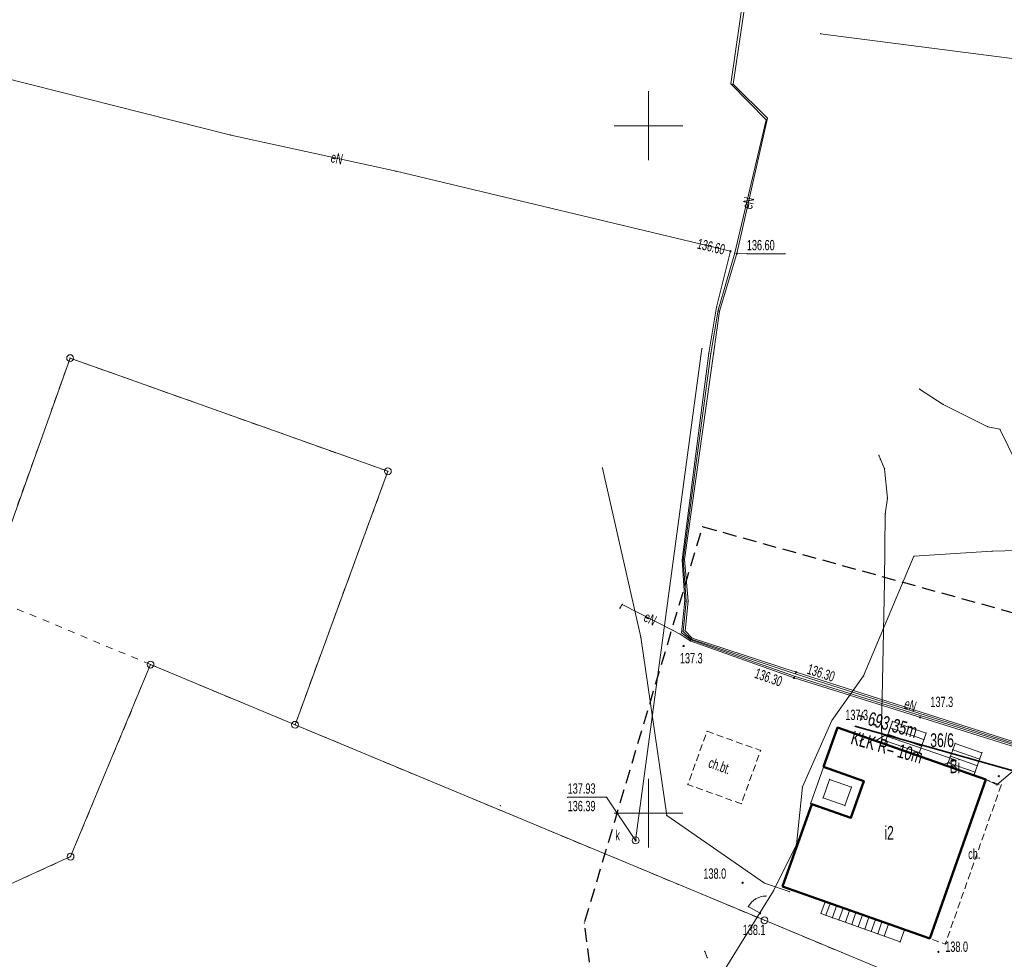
# Model space of a CAD drawing. Extents: x 6456700 to 6518119, y 5963420 to 5980059.
# Tile 95 of 256: x 6512073 to 6512145, y 5964488 to 5964557. Entities that reach past the tile are written whole.
import ezdxf
from ezdxf.enums import TextEntityAlignment as Align

# ---------------------------------------------------------------- set-up
doc = ezdxf.new("R2010")
doc.units = 0
doc.header["$MEASUREMENT"] = 0
for name, pattern in [('L_0_03', [1, 0.5, -0.5]), ('L_0_04', [1.5, 1, -0.5]), ('L_0_5A', [0.75, 0.5, -0.25])]:
    doc.linetypes.add(name, pattern=pattern)
doc.layers.get('0').update_dxf_attribs({"color": 2, "linetype": 'CONTINUOUS', "lineweight": 5})
for name, color, linetype, lineweight in [('18mm Kreska ciągła', 7, 'CONTINUOUS', 18), ('202_punkt_graniczny', 7, 'CONTINUOUS', 18), ('210_oznaczenie_konturu_uzytku_gruntowego', 96, 'CONTINUOUS', 18), ('211_numer_dzialki_ewidencyjnej', 7, 'CONTINUOUS', 18), ('218_kontur_uzytku_gruntowego', 96, 'L_0_03', 18), ('219_dzialka_ewidencyjna', 7, 'CONTINUOUS', 18), ('312_budynek_ewidencyjny', 7, 'CONTINUOUS', 18), ('312_oznaczenie_budynku_ewidencyjnego_Atr117', 7, 'CONTINUOUS', 18), ('352_schody', 7, 'CONTINUOUS', 18), ('35mm Ciągła', 7, 'CONTINUOUS', 35), ('9mm Kreska ciągła', 252, 'CONTINUOUS', 9), ('chodnik', 7, 'CONTINUOUS', 18), ('chodnik_Atr17', 7, 'CONTINUOUS', 18), ('furtka', 7, 'CONTINUOUS', 18), ('latarnia', 7, 'CONTINUOUS', 18), ('ogrodzenie_trwale', 7, 'CONTINUOUS', 18), ('pikieta_naturalna', 7, 'CONTINUOUS', 18), ('pikieta_naturalna_Atr2', 7, 'CONTINUOUS', 18), ('przewod_elektroenergetyczny_podziemny', 7, 'CONTINUOUS', 18), ('przewod_elektroenergetyczny_podziemny_Atr1', 7, 'CONTINUOUS', 18), ('przewod_kanalizacyjny', 7, 'CONTINUOUS', 18), ('przewod_telekomunikacyjny_napowietrzny', 7, 'CONTINUOUS', 18), ('przewod_wodociagowy', 7, 'CONTINUOUS', 18), ('rzedna', 7, 'CONTINUOUS', 18), ('rzedna_Atr2', 7, 'CONTINUOUS', 18), ('rzedna_Atr3', 7, 'CONTINUOUS', 18), ('siatka_krzyrzy', 7, 'CONTINUOUS', 18), ('studnia_kanalizacyjna', 7, 'CONTINUOUS', 18), ('studnia_kanalizacyjna_Atr17', 7, 'CONTINUOUS', 18), ('weranda_lub_ganek', 7, 'CONTINUOUS', 18), ('Zakres', 7, 'CONTINUOUS', 18)]:
    doc.layers.add(name, color=color, linetype=linetype, lineweight=lineweight)
doc.styles.get("Standard").update_dxf_attribs({"font": 'txt', "width": 0.75})
doc.styles.add('Znaczniki', font='GOTHIC.TTF', dxfattribs={"width": 0.7})

# ---------------------------------------------------------------- blocks, each defined once
blk = doc.blocks.new('mdcp_nowa')
at = {"layer": 'pikieta_naturalna', "linetype": 'Continuous', "lineweight": 18, "true_color": 0x000000}
for points in [[(6494852.56, 5980962.105, 1), (6494852.56, 5980962.195, 1)], [(6494869.77, 5980956.915, 1), (6494869.77, 5980957.005, 1)], [(6494866.42, 5980956.385, 1), (6494866.42, 5980956.475, 1)], [(6494875.48, 5980952.635, 1), (6494875.48, 5980952.725, 1)], [(6494856.85, 5980944.885, 1), (6494856.85, 5980944.975, 1)], [(6494858.12, 5980942.665, 1), (6494858.12, 5980942.755, 1)], [(6494871.09, 5980939.855, 1), (6494871.09, 5980939.945, 1)]]:
    blk.add_hatch(color=18, dxfattribs=at).paths.add_polyline_path(points)
at = {"layer": 'rzedna', "linetype": 'Continuous', "lineweight": 18, "true_color": 0xff0000}
for points in [[(6494855.97, 5980990.825, 1), (6494855.97, 5980990.915, 1)], [(6494856.42, 5980990.655, 1), (6494856.42, 5980990.745, 1)], [(6494860.59, 5980959.785, 1), (6494860.59, 5980959.875, 1)], [(6494860.75, 5980960.195, 1), (6494860.75, 5980960.285, 1)]]:
    blk.add_hatch(color=1, dxfattribs=at).paths.add_polyline_path(points)
at = {"layer": 'rzedna', "linetype": 'Continuous', "lineweight": 18, "true_color": 0x000000}
blk.add_hatch(color=18, dxfattribs=at).paths.add_polyline_path([(6494849.07, 5980947.965, 1), (6494849.07, 5980948.055, 1)])
at = {"layer": '202_punkt_graniczny', "color": 7, "linetype": 'Continuous', "lineweight": 18}
for centre in [(6494807.94, 5980983.09), (6494831.05, 5980974.86), (6494813.79, 5980960.8), (6494824.3, 5980956.42), (6494807.97, 5980946.83), (6494858.44, 5980942.2)]:
    blk.add_circle(centre, 0.25, dxfattribs=at)
at = {"layer": '202_punkt_graniczny'}
for p in [(6494807.94, 5980983.09), (6494831.05, 5980974.86), (6494813.79, 5980960.8), (6494824.3, 5980956.42), (6494807.97, 5980946.83), (6494858.44, 5980942.2)]:
    blk.add_point(p, dxfattribs=at)
at = {"layer": '218_kontur_uzytku_gruntowego', "lineweight": 18, "flags": 128}
for points in [[(6494801.77, 5980965.81), (6494807.94, 5980983.09)], [(6494807.94, 5980983.09), (6494831.05, 5980974.86)], [(6494831.05, 5980974.86), (6494824.3, 5980956.42)], [(6494813.79, 5980960.8), (6494801.77, 5980965.81)], [(6494807.97, 5980946.83), (6494813.79, 5980960.8)], [(6494824.3, 5980956.42), (6494813.79, 5980960.8)], [(6494824.3, 5980956.42), (6494858.44, 5980942.2)], [(6494775.61, 5980932.03), (6494807.97, 5980946.83)], [(6494858.44, 5980942.2), (6494883.82, 5980931.62)]]:
    blk.add_lwpolyline(points, dxfattribs=at)
at = {"layer": '218_kontur_uzytku_gruntowego'}
for p in [(6494807.94, 5980983.09), (6494807.94, 5980983.09), (6494831.05, 5980974.86), (6494831.05, 5980974.86), (6494813.79, 5980960.8), (6494813.79, 5980960.8), (6494813.79, 5980960.8), (6494813.79, 5980960.8), (6494824.3, 5980956.42), (6494824.3, 5980956.42), (6494824.3, 5980956.42), (6494824.3, 5980956.42), (6494807.97, 5980946.83), (6494807.97, 5980946.83), (6494807.97, 5980946.83), (6494807.97, 5980946.83), (6494858.44, 5980942.2), (6494858.44, 5980942.2), (6494858.44, 5980942.2), (6494858.44, 5980942.2)]:
    blk.add_point(p, dxfattribs=at)
at = {"layer": '219_dzialka_ewidencyjna', "color": 3, "linetype": 'Continuous', "lineweight": 18, "flags": 128}
for points in [[(6494807.94, 5980983.09), (6494801.77, 5980965.81)], [(6494807.94, 5980983.09), (6494831.05, 5980974.86)], [(6494831.05, 5980974.86), (6494824.3, 5980956.42)], [(6494807.97, 5980946.83), (6494813.79, 5980960.8)], [(6494824.3, 5980956.42), (6494813.79, 5980960.8)], [(6494824.3, 5980956.42), (6494858.44, 5980942.2)], [(6494775.61, 5980932.03), (6494807.97, 5980946.83)], [(6494883.82, 5980931.62), (6494858.44, 5980942.2)]]:
    blk.add_lwpolyline(points, dxfattribs=at)
at = {"layer": '219_dzialka_ewidencyjna', "color": 3}
for p in [(6494807.94, 5980983.09), (6494807.94, 5980983.09), (6494831.05, 5980974.86), (6494831.05, 5980974.86), (6494813.79, 5980960.8), (6494813.79, 5980960.8), (6494824.3, 5980956.42), (6494824.3, 5980956.42), (6494824.3, 5980956.42), (6494807.97, 5980946.83), (6494807.97, 5980946.83), (6494858.44, 5980942.2), (6494858.44, 5980942.2)]:
    blk.add_point(p, dxfattribs=at)
at = {"layer": '312_budynek_ewidencyjny', "color": 7, "linetype": 'Continuous', "lineweight": 50, "flags": 128}
for points in [[(6494862.74, 5980953.35), (6494863.76, 5980956.23)], [(6494863.76, 5980956.23), (6494874.54, 5980952.44)], [(6494865.67, 5980952.32), (6494862.74, 5980953.35)], [(6494864.73, 5980949.65), (6494865.67, 5980952.32)], [(6494874.54, 5980952.44), (6494870.47, 5980940.88)], [(6494859.76, 5980944.65), (6494861.88, 5980950.65)], [(6494861.88, 5980950.65), (6494864.73, 5980949.65)], [(6494870.47, 5980940.88), (6494859.76, 5980944.65)]]:
    blk.add_lwpolyline(points, dxfattribs=at)
at = {"layer": '312_budynek_ewidencyjny'}
for p in [(6494863.76, 5980956.23), (6494863.76, 5980956.23), (6494862.74, 5980953.35), (6494862.74, 5980953.35), (6494865.67, 5980952.32), (6494865.67, 5980952.32), (6494874.54, 5980952.44), (6494874.54, 5980952.44), (6494861.88, 5980950.65), (6494861.88, 5980950.65), (6494864.73, 5980949.65), (6494864.73, 5980949.65), (6494859.76, 5980944.65), (6494859.76, 5980944.65), (6494870.47, 5980940.88), (6494870.47, 5980940.88)]:
    blk.add_point(p, dxfattribs=at)
at = {"layer": '352_schody', "color": 7, "linetype": 'Continuous', "lineweight": 18, "flags": 128}
for points in [[(6494867.17, 5980955.02), (6494867.75, 5980956.67), (6494870.2, 5980955.81), (6494869.62, 5980954.16)], [(6494871.71, 5980953.42), (6494872.3, 5980955.07), (6494874.26, 5980954.38), (6494873.68, 5980952.73)], [(6494862.86, 5980943.54), (6494868.63, 5980941.51), (6494868.31, 5980940.63), (6494862.55, 5980942.7)]]:
    blk.add_lwpolyline(points, close=True, dxfattribs=at)
for points in [[(6494870.035, 5980955.339), (6494867.585, 5980956.2)], [(6494869.869, 5980954.868), (6494867.419, 5980955.729)], [(6494869.703, 5980954.396), (6494867.253, 5980955.257)], [(6494873.929, 5980953.438), (6494871.963, 5980954.128)], [(6494874.095, 5980953.909), (6494872.132, 5980954.599)], [(6494873.763, 5980952.966), (6494871.795, 5980953.658)], [(6494862.913, 5980942.569), (6494863.21, 5980943.417)], [(6494863.384, 5980942.4), (6494863.682, 5980943.251)], [(6494863.855, 5980942.231), (6494864.154, 5980943.085)], [(6494864.325, 5980942.062), (6494864.625, 5980942.919)], [(6494864.796, 5980941.893), (6494865.097, 5980942.753)], [(6494865.266, 5980941.724), (6494865.569, 5980942.587)], [(6494865.737, 5980941.555), (6494866.04, 5980942.421)], [(6494866.207, 5980941.386), (6494866.512, 5980942.255)], [(6494866.678, 5980941.217), (6494866.984, 5980942.089)], [(6494867.148, 5980941.047), (6494867.455, 5980941.923)]]:
    blk.add_lwpolyline(points, dxfattribs=at)
at = {"layer": '352_schody'}
for p in [(6494867.585, 5980956.2), (6494867.75, 5980956.67), (6494867.75, 5980956.67), (6494867.419, 5980955.729), (6494870.2, 5980955.81), (6494870.2, 5980955.81), (6494867.17, 5980955.02), (6494867.17, 5980955.02), (6494867.253, 5980955.257), (6494869.869, 5980954.868), (6494870.035, 5980955.339), (6494872.3, 5980955.07), (6494872.3, 5980955.07), (6494869.62, 5980954.16), (6494869.62, 5980954.16), (6494869.703, 5980954.396), (6494871.963, 5980954.128), (6494872.132, 5980954.599), (6494874.26, 5980954.38), (6494874.26, 5980954.38), (6494871.71, 5980953.42), (6494871.71, 5980953.42), (6494871.795, 5980953.658), (6494873.929, 5980953.438), (6494874.095, 5980953.909), (6494873.68, 5980952.73), (6494873.68, 5980952.73), (6494873.763, 5980952.966), (6494862.86, 5980943.54), (6494862.86, 5980943.54), (6494863.21, 5980943.417), (6494862.55, 5980942.7), (6494862.55, 5980942.7), (6494862.913, 5980942.569), (6494863.682, 5980943.251), (6494864.154, 5980943.085), (6494864.625, 5980942.919), (6494865.097, 5980942.753), (6494865.569, 5980942.587), (6494863.384, 5980942.4), (6494863.855, 5980942.231), (6494864.325, 5980942.062), (6494864.796, 5980941.893), (6494866.04, 5980942.421), (6494866.512, 5980942.255), (6494866.984, 5980942.089), (6494867.455, 5980941.923), (6494865.266, 5980941.724), (6494865.737, 5980941.555), (6494866.207, 5980941.386), (6494866.678, 5980941.217), (6494868.63, 5980941.51), (6494868.63, 5980941.51), (6494867.148, 5980941.047), (6494868.31, 5980940.63), (6494868.31, 5980940.63)]:
    blk.add_point(p, dxfattribs=at)
at = {"layer": 'chodnik', "color": 7, "linetype": 'L_0_5A', "lineweight": 18, "flags": 128}
for points in [[(6494854.26, 5980955.95), (6494858.16, 5980954.55), (6494856.76, 5980950.67), (6494852.87, 5980952.07)], [(6494875.66, 5980952.03), (6494871.59, 5980940.47), (6494870.46, 5980940.87), (6494874.53, 5980952.43)]]:
    blk.add_lwpolyline(points, close=True, dxfattribs=at)
at = {"layer": 'chodnik'}
for p in [(6494854.26, 5980955.95), (6494858.16, 5980954.55), (6494852.87, 5980952.07), (6494874.53, 5980952.43), (6494875.66, 5980952.03), (6494856.76, 5980950.67), (6494870.46, 5980940.87), (6494871.59, 5980940.47)]:
    blk.add_point(p, dxfattribs=at)
at = {"layer": 'furtka', "color": 7, "linetype": 'Continuous', "lineweight": 18, "flags": 128}
blk.add_lwpolyline([(6494857.26, 5980943.19), (6494858.12, 5980942.71)], dxfattribs=at)
at = {"layer": 'furtka', "color": 7, "linetype": 'Continuous', "lineweight": 18}
blk.add_arc((6494858.57, 5980942.46), 1.5, 90.832, 150.832, dxfattribs=at)
at = {"layer": 'furtka'}
for p in [(6494857.801, 5980943.748), (6494858.548, 5980943.96), (6494857.26, 5980943.191), (6494857.26, 5980943.19), (6494858.12, 5980942.71)]:
    blk.add_point(p, dxfattribs=at)
at = {"layer": 'latarnia', "color": 7, "linetype": 'Continuous', "lineweight": 13, "flags": 128}
blk.add_lwpolyline([(6494854.282, 5980939.476), (6494854.098, 5980939.94)], dxfattribs=at)
at = {"layer": 'latarnia'}
for p in [(6494854.098, 5980939.94), (6494854.282, 5980939.476)]:
    blk.add_point(p, dxfattribs=at)
at = {"layer": 'ogrodzenie_trwale'}
for p in [(6494839.23, 5980950.53), (6494857.26, 5980943.19), (6494858.12, 5980942.71)]:
    blk.add_point(p, dxfattribs=at)
at = {"layer": 'pikieta_naturalna', "color": 7, "linetype": 'Continuous', "lineweight": 18}
for centre in [(6494852.56, 5980962.15), (6494869.77, 5980956.96), (6494866.42, 5980956.43), (6494875.48, 5980952.68), (6494856.85, 5980944.93), (6494858.12, 5980942.71), (6494871.09, 5980939.9)]:
    blk.add_circle(centre, 0.045, dxfattribs=at)
at = {"layer": 'pikieta_naturalna'}
for p in [(6494852.56, 5980962.15), (6494869.77, 5980956.96), (6494866.42, 5980956.43), (6494875.48, 5980952.68), (6494856.85, 5980944.93), (6494858.12, 5980942.71), (6494871.09, 5980939.9)]:
    blk.add_point(p, dxfattribs=at)
at = {"layer": 'przewod_elektroenergetyczny_podziemny', "color": 1, "linetype": 'Continuous', "lineweight": 18, "flags": 128}
for points in [[(6494908.43, 5980970.52), (6494908.34, 5980970.23), (6494906.45, 5980969.75), (6494903.42, 5980957.19), (6494903.25, 5980953.38), (6494890.86, 5980952.03), (6494890.39, 5980952.09), (6494887.59, 5980952.84), (6494886.06, 5980952.15), (6494860.75, 5980960.24), (6494853.18, 5980962.73), (6494852.67, 5980963.26), (6494852.89, 5980965.41), (6494852.62, 5980968.44), (6494854.74, 5980983.41), (6494855.16, 5980986.5), (6494856.42, 5980990.7), (6494858.65, 5981000.54), (6494856.16, 5981003.01), (6494859.8, 5981027.57)], [(6494908.43, 5980970.52), (6494908.34, 5980970.23), (6494906.59, 5980969.74), (6494903.49, 5980957.22), (6494903.31, 5980953.3), (6494890.87, 5980951.95), (6494890.36, 5980951.98), (6494887.63, 5980952.77), (6494886.05, 5980952.05), (6494860.68, 5980960.13), (6494853.12, 5980962.65), (6494852.52, 5980963.21), (6494852.74, 5980965.4), (6494852.54, 5980968.4), (6494854.54, 5980983.43), (6494855.08, 5980986.57), (6494856.28, 5980990.75), (6494858.56, 5981000.43), (6494856, 5981003.05), (6494859.53, 5981027.59)], [(6494908.34, 5980970.23), (6494906.72, 5980969.66), (6494903.63, 5980957.19), (6494903.35, 5980953.2), (6494890.86, 5980951.87), (6494890.39, 5980951.9), (6494887.65, 5980952.72), (6494886.1, 5980951.98), (6494860.62, 5980959.95), (6494853.08, 5980962.59), (6494852.41, 5980963.12), (6494852.64, 5980965.43), (6494852.46, 5980968.42), (6494854.39, 5980983.46), (6494854.96, 5980986.81), (6494855.97, 5980990.87), (6494831.65, 5980996.68), (6494819.62, 5980999.32), (6494800.81, 5981004.06), (6494784.8, 5981007.33), (6494784.14, 5981005.39), (6494784.29, 5981004.95)], [(6494869.72, 5980980.84), (6494871.45, 5980979.72), (6494874.68, 5980978.1), (6494875.57, 5980977.92), (6494876.77, 5980975.46), (6494877.64, 5980973.98), (6494878.84, 5980972.97), (6494880.81, 5980971.75), (6494880.99, 5980971.59), (6494882.06, 5980970.7), (6494882.81, 5980970.74), (6494883.53, 5980970.25), (6494881.62, 5980966.8), (6494879.1, 5980957.13), (6494879.27, 5980956.79)], [(6494866.98, 5980955.09), (6494866.95, 5980956.75), (6494867, 5980958.4), (6494867.16, 5980966.81), (6494867.23, 5980971.74), (6494867.38, 5980972.91), (6494867.18, 5980975.04), (6494866.88, 5980975.73), (6494866.76, 5980976.01)], [(6494847.93, 5980964.9), (6494848.1, 5980965.18), (6494851.79, 5980963.28), (6494852.31, 5980963.02), (6494853.04, 5980962.52), (6494860.59, 5980959.83), (6494886.12, 5980951.83), (6494887.67, 5980952.63), (6494890.27, 5980951.84), (6494890.8, 5980951.76), (6494903.4, 5980953.09), (6494903.77, 5980957.24), (6494906.86, 5980969.62), (6494908.34, 5980970.23), (6494908.43, 5980970.52)], [(6494879.64, 5980956.54), (6494879.27, 5980956.79), (6494881.89, 5980966.66), (6494883.06, 5980968.89), (6494881.97, 5980969.29), (6494876.86, 5980969.09), (6494874.98, 5980969.04), (6494869.31, 5980968.68), (6494865.65, 5980959.97), (6494863.35, 5980956.74), (6494861.2, 5980951.9), (6494860.76, 5980947.71)], [(6494871.44, 5980953.52), (6494872.38, 5980953.84), (6494867.17, 5980955.63), (6494866.51, 5980955.25)], [(6494878.74, 5980954.93), (6494875.35, 5980952.05), (6494874.54, 5980952.44)], [(6494861.46, 5980949.48), (6494860.76, 5980947.71), (6494859.11, 5980944.35), (6494853.01, 5980934.51), (6494846.95, 5980924.96), (6494846.14, 5980923.7), (6494841.98, 5980918.27), (6494836.57, 5980912.39), (6494831.78, 5980907.77), (6494830.05, 5980905.67), (6494828.22, 5980903.37), (6494826.79, 5980900.8), (6494820.4, 5980888.66), (6494816.9, 5980886.47)]]:
    blk.add_lwpolyline(points, dxfattribs=at)
at = {"layer": 'przewod_elektroenergetyczny_podziemny'}
for p in [(6494856, 5981003.05), (6494856.16, 5981003.01), (6494858.56, 5981000.43), (6494858.65, 5981000.54), (6494819.62, 5980999.32), (6494831.65, 5980996.68), (6494855.97, 5980990.87), (6494856.28, 5980990.75), (6494856.42, 5980990.7), (6494854.96, 5980986.81), (6494855.08, 5980986.57), (6494855.16, 5980986.5), (6494854.39, 5980983.46), (6494854.54, 5980983.43), (6494854.74, 5980983.41), (6494869.72, 5980980.84), (6494871.45, 5980979.72), (6494874.68, 5980978.1), (6494875.57, 5980977.92), (6494866.76, 5980976.01), (6494866.88, 5980975.73), (6494867.18, 5980975.04), (6494867.38, 5980972.91), (6494867.23, 5980971.74), (6494852.46, 5980968.42), (6494852.54, 5980968.4), (6494852.62, 5980968.44), (6494869.31, 5980968.68), (6494874.98, 5980969.04), (6494867.16, 5980966.81), (6494847.93, 5980964.9), (6494848.1, 5980965.18), (6494852.64, 5980965.43), (6494852.74, 5980965.4), (6494852.89, 5980965.41), (6494851.79, 5980963.28), (6494852.31, 5980963.02), (6494852.41, 5980963.12), (6494852.52, 5980963.21), (6494852.67, 5980963.26), (6494853.12, 5980962.65), (6494853.18, 5980962.73), (6494853.04, 5980962.52), (6494853.08, 5980962.59), (6494860.59, 5980959.83), (6494860.62, 5980959.95), (6494860.68, 5980960.13), (6494860.75, 5980960.24), (6494865.65, 5980959.97), (6494867, 5980958.4), (6494863.35, 5980956.74), (6494866.95, 5980956.75), (6494867.17, 5980955.63), (6494866.51, 5980955.25), (6494866.98, 5980955.09), (6494871.44, 5980953.52), (6494872.38, 5980953.84), (6494861.2, 5980951.9), (6494874.54, 5980952.44), (6494875.35, 5980952.05), (6494861.46, 5980949.48), (6494860.76, 5980947.71), (6494860.76, 5980947.71), (6494859.11, 5980944.35)]:
    blk.add_point(p, dxfattribs=at)
at = {"layer": 'przewod_kanalizacyjny', "color": 34, "linetype": 'Continuous', "lineweight": 18, "flags": 128}
blk.add_lwpolyline([(6494849.07, 5980948.01), (6494853.89, 5980983.79)], dxfattribs=at)
at = {"layer": 'przewod_kanalizacyjny'}
for p in [(6494853.89, 5980983.79), (6494849.07, 5980948.01)]:
    blk.add_point(p, dxfattribs=at)
at = {"layer": 'przewod_telekomunikacyjny_napowietrzny', "color": 30, "linetype": 'Continuous', "lineweight": 18, "flags": 128}
blk.add_lwpolyline([(6494862.52, 5981006.69), (6494881.9, 5981004.19)], dxfattribs=at)
at = {"layer": 'przewod_telekomunikacyjny_napowietrzny', "color": 30}
blk.add_point((6494862.52, 5981006.69), dxfattribs=at)
at = {"layer": 'przewod_telekomunikacyjny_napowietrzny'}
blk.add_point((6494862.52, 5981006.69), dxfattribs=at)
at = {"layer": 'przewod_wodociagowy', "color": 5, "linetype": 'Continuous', "lineweight": 18, "flags": 128}
blk.add_lwpolyline([(6494860.24, 5980944.29), (6494858.44, 5980944.9), (6494851.34, 5980949.83), (6494849.44, 5980962.79), (6494846.65, 5980975.09)], dxfattribs=at)
at = {"layer": 'przewod_wodociagowy'}
for p in [(6494846.65, 5980975.09), (6494849.44, 5980962.79), (6494851.34, 5980949.83), (6494858.44, 5980944.9), (6494860.24, 5980944.29)]:
    blk.add_point(p, dxfattribs=at)
at = {"layer": 'rzedna', "color": 1, "linetype": 'Continuous', "lineweight": 18}
for centre in [(6494855.97, 5980990.87), (6494856.42, 5980990.7), (6494860.59, 5980959.83), (6494860.75, 5980960.24)]:
    blk.add_circle(centre, 0.045, dxfattribs=at)
at = {"layer": 'rzedna', "color": 7, "linetype": 'Continuous', "lineweight": 18}
blk.add_circle((6494849.07, 5980948.01), 0.045, dxfattribs=at)
at = {"layer": 'rzedna'}
for p in [(6494855.97, 5980990.87), (6494856.42, 5980990.7), (6494860.59, 5980959.83), (6494860.75, 5980960.24), (6494849.07, 5980948.01), (6494849.07, 5980948.01)]:
    blk.add_point(p, dxfattribs=at)
at = {"layer": 'rzedna_Atr2', "color": 7, "linetype": 'Continuous', "lineweight": 18, "flags": 128}
for points in [[(6494856.42, 5980990.7), (6494857.16, 5980990.68), (6494859.945, 5980990.68)], [(6494849.07, 5980948.01), (6494846.95, 5980951.15), (6494844.128, 5980951.15)]]:
    blk.add_lwpolyline(points, dxfattribs=at)
at = {"layer": 'rzedna_Atr2'}
for p in [(6494856.42, 5980990.7), (6494857.16, 5980990.68), (6494859.945, 5980990.68), (6494844.128, 5980951.15), (6494844.128, 5980951.15), (6494846.95, 5980951.15), (6494846.95, 5980951.15), (6494849.07, 5980948.01), (6494849.07, 5980948.01)]:
    blk.add_point(p, dxfattribs=at)
at = {"layer": 'siatka_krzyrzy', "linetype": 'Continuous', "lineweight": 18, "flags": 128}
for points in [[(6494850, 5980997.5), (6494850, 5981002.5)], [(6494847.5, 5981000), (6494852.5, 5981000)], [(6494850, 5980947.5), (6494850, 5980952.5)], [(6494847.5, 5980950), (6494852.5, 5980950)]]:
    blk.add_lwpolyline(points, dxfattribs=at)
at = {"layer": 'studnia_kanalizacyjna', "color": 34, "linetype": 'Continuous', "lineweight": 13}
blk.add_circle((6494849.07, 5980948.01), 0.25, dxfattribs=at)
at = {"layer": 'studnia_kanalizacyjna'}
blk.add_point((6494849.07, 5980948.01), dxfattribs=at)
at = {"layer": 'weranda_lub_ganek', "color": 7, "linetype": 'Continuous', "lineweight": 18, "flags": 128}
for points in [[(6494862.74, 5980953.34), (6494865.67, 5980952.32), (6494864.72, 5980949.64), (6494861.8, 5980950.67)], [(6494863.172, 5980952.442), (6494864.763, 5980951.885), (6494864.289, 5980950.541), (6494862.701, 5980951.102)]]:
    blk.add_lwpolyline(points, close=True, dxfattribs=at)
at = {"layer": 'weranda_lub_ganek'}
for p in [(6494862.74, 5980953.34), (6494863.172, 5980952.442), (6494864.763, 5980951.885), (6494865.67, 5980952.32), (6494861.8, 5980950.67), (6494862.701, 5980951.102), (6494864.289, 5980950.541), (6494864.72, 5980949.64)]:
    blk.add_point(p, dxfattribs=at)
at = {"layer": 'Zakres', "linetype": 'L_0_04', "lineweight": 25, "flags": 128}
blk.add_lwpolyline([(6495113.77, 5985050.22), (6495121.12, 5984877.07), (6495125.76, 5984757.87), (6495129.89, 5984649.81), (6495141.08, 5984611.3), (6495145.77, 5984544.53), (6495147.36, 5984487.27), (6495157.22, 5984392.07), (6495162.95, 5984387.45), (6495180.24, 5984384.16), (6495229.5, 5984386.61), (6495251.65, 5984373.41), (6495258.77, 5984357.12), (6495255.44, 5984330.44), (6495250.77, 5984304.39), (6495252.21, 5984282.78), (6495255.46, 5984256.45), (6495254.94, 5984238.25), (6495266.4, 5984211), (6495277.24, 5984182.33), (6495294.2, 5984133.19), (6495300.94, 5984095.37), (6495313.24, 5984037.69), (6495317.44, 5983978.18), (6495300.35, 5983922.18), (6495282.35, 5983883.38), (6495266.21, 5983862.23), (6495242.03, 5983839.67), (6495211.11, 5983816.86), (6495158.26, 5983772.66), (6495130.6, 5983651.16), (6495116.31, 5983543.43), (6495129.51, 5983346.73), (6495134.58, 5983264.71), (6495139.64, 5983186.97), (6495193.25, 5983077.94), (6495199.2, 5983041.97), (6495206.23, 5983026), (6495208.96, 5983004.88), (6495202.27, 5982979.48), (6495202.42, 5982950.13), (6495209.35, 5982897.38), (6495215.97, 5982850.34), (6495228.6, 5982809.97), (6495226.85, 5982778.82), (6495225.04, 5982750.56), (6495220.26, 5982723.37), (6495226.54, 5982679.97), (6495206.06, 5982669.48), (6495192.68, 5982657.71), (6495184.57, 5982648.65), (6495174.78, 5982624.58), (6495164.23, 5982604.61), (6495150.7, 5982588.3), (6495137.69, 5982582.43), (6495118.26, 5982573.75), (6495100.35, 5982558.42), (6495090.36, 5982544.99), (6495075.87, 5982519.06), (6495060.83, 5982499.68), (6495049.41, 5982485.49), (6495035.07, 5982459.7), (6495006.7, 5982406.64), (6494980.89, 5982351.84), (6494944.35, 5982293.29), (6494925.72, 5982250.11), (6494905.2, 5982190.37), (6494898.43, 5982153.5), (6494879.51, 5982063.89), (6494864.14, 5981992.66), (6494816.93, 5981768.61), (6494777.79, 5981577.7), (6494739.84, 5981394.72), (6494718.65, 5981297.89), (6494716.45, 5981237.31), (6494738.62, 5981208.21), (6494776.48, 5981173.06), (6494817.16, 5981137.44), (6494847.63, 5981109.8), (6494877.39, 5981077.08), (6494912.75, 5981030.55), (6494916.06, 5981014.71), (6494903.86, 5980957.01), (6494916.13, 5980953.51), (6494892.32, 5980927.59), (6494850.7, 5980858.8), (6494806.81, 5980779.89), (6494785.1, 5980753.49), (6494715.22, 5980723.29), (6494679.96, 5980686.78), (6494651.35, 5980651.29), (6494549.14, 5980683.24), (6494511.84, 5980659.66), (6494443.61, 5980630.33), (6494428.78, 5980598.6), (6494431.58, 5980579.46), (6494420.56, 5980549.76), (6494416.45, 5980528.2), (6494403.86, 5980507.16), (6494388.89, 5980482.96), (6494365.32, 5980407.99), (6494335.67, 5980315.15), (6494332.29, 5980297.41), (6494335.1, 5980278.18), (6494347.25, 5980254.84), (6494336.79, 5980250.09), (6494300.04, 5980271.34), (6494320.8, 5980301.43), (6494336.81, 5980349.17), (6494344.85, 5980380.92), (6494360.85, 5980437.13), (6494374.18, 5980476.38), (6494386.14, 5980498.84), (6494403.02, 5980528.52), (6494411.33, 5980563.19), (6494420.84, 5980586.25), (6494420.25, 5980601.11), (6494434.95, 5980635.94), (6494446.75, 5980644.99), (6494465.77, 5980647.27), (6494513.02, 5980669.46), (6494507.85, 5980679.68), (6494547.89, 5980705.83), (6494570.06, 5980691.34), (6494636.17, 5980669.05), (6494706.14, 5980756.86), (6494742.78, 5980772.58), (6494798.53, 5980814.27), (6494826.12, 5980867.97), (6494849.57, 5980908.6), (6494845.35, 5980942.01), (6494853.94, 5980970.83), (6494891.08, 5980960.54), (6494890.11, 5980965.73), (6494903.94, 5981025.69), (6494869.98, 5981070.3), (6494770.97, 5981160.58), (6494728.18, 5981200.64), (6494706.13, 5981229.56), (6494707.94, 5981299.75), (6494728.84, 5981398.1), (6494767.06, 5981580.19), (6494806.17, 5981770.55), (6494854.36, 5981994.76), (6494869.73, 5982065.97), (6494888.61, 5982155.44), (6494891.67, 5982173.95), (6494895.82, 5982197.45), (6494916.38, 5982253.72), (6494935.47, 5982297.95), (6494954.97, 5982331.67), (6494972.09, 5982356.64), (6494997.76, 5982411.14), (6495026.29, 5982464.48), (6495041.09, 5982491.09), (6495052.99, 5982505.88), (6495067.51, 5982524.6), (6495081.94, 5982550.43), (6495092.99, 5982565.28), (6495112.86, 5982582.29), (6495133.59, 5982591.55), (6495144.48, 5982596.46), (6495155.87, 5982610.19), (6495165.7, 5982628.8), (6495175.96, 5982654.03), (6495185.62, 5982664.83), (6495200.4, 5982677.82), (6495212.49, 5982688.04), (6495209.64, 5982723.43), (6495215.22, 5982750.57), (6495216.87, 5982779.54), (6495218.31, 5982809.31), (6495206.86, 5982847.92), (6495199.44, 5982894.74), (6495192.11, 5982948.71), (6495190.16, 5982979.24), (6495183.47, 5983075.16), (6495129.79, 5983184.34), (6495124.6, 5983264.07), (6495119.53, 5983346.09), (6495106.27, 5983543.75), (6495120.74, 5983652.9), (6495148.75, 5983779.42), (6495204.15, 5983826.04), (6495273.41, 5983889.36), (6495288.53, 5983927.42), (6495300.83, 5983964.69), (6495303.91, 5983980.14), (6495301.32, 5984039.55), (6495291.1, 5984093.63), (6495284.5, 5984130.67), (6495267.84, 5984178.93), (6495257.12, 5984207.3), (6495244.96, 5984236.19), (6495244.79, 5984255.42), (6495242.25, 5984281.97), (6495240.71, 5984304.95), (6495245.55, 5984331.94), (6495248.51, 5984355.64), (6495243.77, 5984366.47), (6495226.98, 5984376.47), (6495179.54, 5984374.12), (6495158.61, 5984378.09), (6495147.7, 5984386.91), (6495137.38, 5984486.61), (6495135.78, 5984544.04), (6495131.18, 5984609.54), (6495119.95, 5984648.2), (6495115.76, 5984757.49), (6495111.12, 5984876.67), (6495103.73, 5985050.93), (6495109.36, 5985081.73), (6495120.41, 5985085.88)], close=True, dxfattribs=at)
at = {"layer": 'Zakres'}
for p in [(6494853.94, 5980970.83), (6494845.35, 5980942.01)]:
    blk.add_point(p, dxfattribs=at)
at = {"layer": '210_oznaczenie_konturu_uzytku_gruntowego', "lineweight": 20, "width": 0.66}
blk.add_text('Bi', height=1, dxfattribs=at).set_placement((6494871.9, 5980953.9), align=Align.TOP_LEFT)
at = {"layer": '211_numer_dzialki_ewidencyjnej', "color": 7, "lineweight": 20, "width": 0.66}
blk.add_text('36/6', height=1, dxfattribs=at).set_placement((6494870.5, 5980955.8), align=Align.TOP_LEFT)
at = {"layer": '312_oznaczenie_budynku_ewidencyjnego_Atr117', "color": 7, "lineweight": 20, "width": 0.66}
blk.add_text('i2', height=1, dxfattribs=at).set_placement((6494867.161, 5980949.06), align=Align.TOP_LEFT)
at = {"layer": 'chodnik_Atr17', "color": 7, "lineweight": 15, "width": 0.66}
blk.add_text('ch.bt.', height=0.75, rotation=340.2, dxfattribs=at).set_placement((6494854.552, 5980954.053), align=Align.TOP_LEFT)
blk.add_text('ch.', height=0.75, dxfattribs=at).set_placement((6494873.26, 5980947.4), align=Align.TOP_LEFT)
at = {"layer": 'pikieta_naturalna_Atr2', "color": 7, "lineweight": 15, "width": 0.66}
for s, p in [('137.3', (6494852.29, 5980961.64)), ('137.3', (6494870.51, 5980958.46)), ('137.3', (6494864.32, 5980957.52)), ('138.0', (6494854, 5980945.97)), ('138.1', (6494856.86, 5980941.88)), ('138.0', (6494871.59, 5980940.65))]:
    blk.add_text(s, height=0.75, dxfattribs=at).set_placement(p, align=Align.TOP_LEFT)
at = {"layer": 'przewod_elektroenergetyczny_podziemny_Atr1', "color": 1, "lineweight": 15, "width": 0.66}
for rotation, p in [(347.6, (6494827.01, 5980998.086)), (77.2, (6494856.794, 5980994.043)), (332.8, (6494849.932, 5980964.663)), (342.3, (6494868.768, 5980958.345))]:
    blk.add_text('eN', height=0.75, rotation=rotation, dxfattribs=at).set_placement(p, align=Align.TOP_LEFT)
at = {"layer": 'rzedna_Atr2', "color": 1, "lineweight": 15, "width": 0.66}
for s, rotation, p in [('136.60', 346.6, (6494853.667, 5980991.805)), ('136.30', 340.4, (6494857.912, 5980960.566)), ('136.30', 342.3, (6494861.708, 5980960.865))]:
    blk.add_text(s, height=0.75, rotation=rotation, dxfattribs=at).set_placement(p, align=Align.TOP_LEFT)
blk.add_text('136.60', height=0.75, dxfattribs=at).set_placement((6494857.16, 5980991.688), align=Align.TOP_LEFT)
at = {"layer": 'rzedna_Atr2', "color": 7, "lineweight": 15, "width": 0.66}
blk.add_text('137.93', height=0.75, dxfattribs=at).set_placement((6494844.128, 5980952.158), align=Align.TOP_LEFT)
blk.add_text('137.93', height=0.75, dxfattribs=at).set_placement((6494844.128, 5980952.158), align=Align.TOP_LEFT)
at = {"layer": 'rzedna_Atr3', "color": 7, "lineweight": 15, "width": 0.66}
blk.add_text('136.39', height=0.75, dxfattribs=at).set_placement((6494844.128, 5980950.883), align=Align.TOP_LEFT)
blk.add_text('136.39', height=0.75, dxfattribs=at).set_placement((6494844.128, 5980950.883), align=Align.TOP_LEFT)
at = {"layer": 'studnia_kanalizacyjna_Atr17', "color": 34, "lineweight": 15, "width": 0.66}
blk.add_text('k', height=0.75, dxfattribs=at).set_placement((6494847.598, 5980948.76), align=Align.TOP_LEFT)

msp = doc.modelspace()

# ---------------------------------------------------------------- block references
at = {"linetype": 'ByBlock'}
msp.add_blockref('mdcp_nowa', (17268.786, -16450.998), dxfattribs=at)

# ---------------------------------------------------------------- next in the draw order: hatches: boundary and pattern name
at = {"layer": '9mm Kreska ciągła'}
h = msp.add_hatch(dxfattribs=at)
h.set_pattern_fill('ANSI37', color=256, scale=4)
h.set_pattern_definition([(45, (6511391.7311, 5964414.95413), (-0.3535534, 0.3535534), []), (135, (6511391.7311, 5964414.95413), (-0.3535534, -0.3535534), [])])
h.paths.add_polyline_path([(6511984.401, 5964771.057), (6511986.973, 5964773.43), (6512013.817, 5964744.33, 0.025742), (6512032.026, 5964726.523), (6512141.367, 5964630.089, -0.068261), (6512159.562, 5964608.994), (6512175.935, 5964583.751, -0.215922), (6512180.47, 5964553.766), (6512164.353, 5964496.691, 0.178914), (6512164.804, 5964490.987, 0.545091), (6512169.798, 5964490.285), (6512163.387, 5964482.863, 0.371591), (6512163.389, 5964486.781, -0.251667), (6512160.985, 5964497.642), (6512177.102, 5964554.717, 0.215922), (6512172.999, 5964581.847), (6512156.625, 5964607.09, 0.068261), (6512139.052, 5964627.464), (6512029.711, 5964723.898, -0.025742), (6512011.245, 5964741.957)])

# ---------------------------------------------------------------- next in the draw order: linework, layer by layer
at = {"layer": '35mm Ciągła'}
msp.add_line((6512162.669, 5964497.166), (6512133.798, 5964505.319), dxfattribs=at)

# ---------------------------------------------------------------- next in the draw order: texts
at = {"layer": '18mm Kreska ciągła', "insert": (6512133.798, 5964505.319), "char_height": 1, "attachment_point": 4, "rotation": 344.23139, "style": 'Znaczniki'}
msp.add_mtext('+ 693,35m\\PKŁK R= 10m', dxfattribs=at)

doc.saveas('drawing.dxf')
